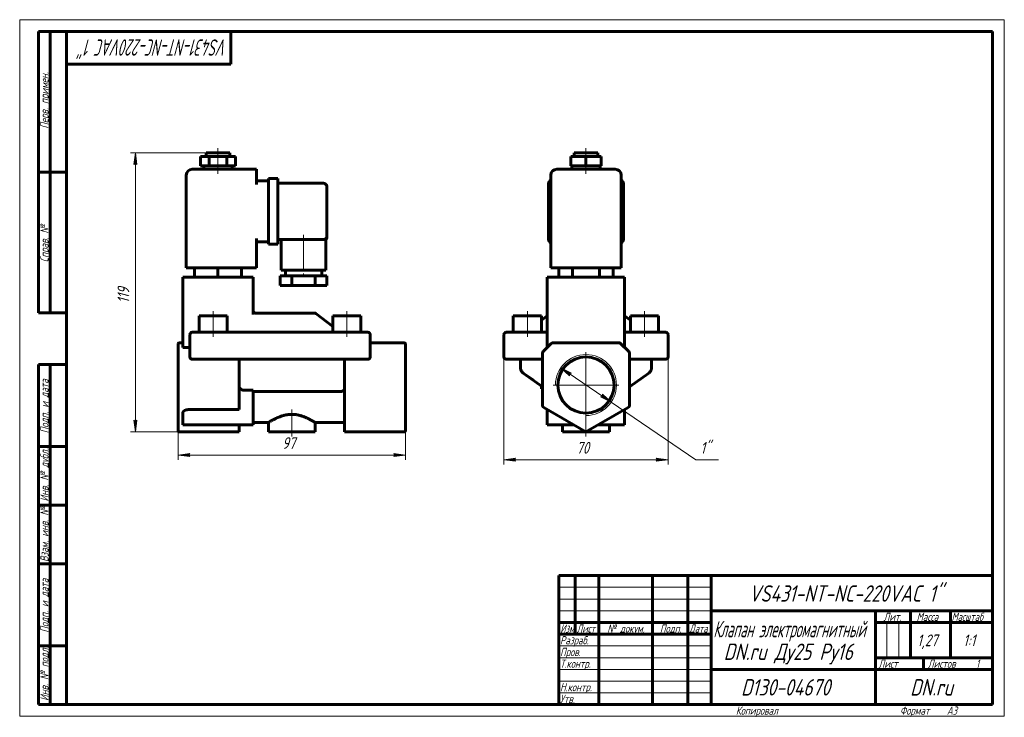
# Model space of a CAD drawing. Header units: millimetres. Extents: x 0 to 420, y 0 to 297.
import ezdxf

# ---------------------------------------------------------------- set-up
doc = ezdxf.new("R2010")
doc.units = ezdxf.units.MM
for name, pattern in [('K5LT_AXLED', [19.5, 15, -1.5, 1.5, -1.5]), ('K5LT_BASIC', [0]), ('K5LT_THIN', [0])]:
    doc.linetypes.add(name, pattern=pattern)
doc.layers.add('Системный слой', color=7, linetype='Continuous')
doc.layers.add('Системный слой (1)', color=251, linetype='Continuous', true_color=0x6c6c6c)
doc.styles.add('KDIMTEXTSTYLE', font='GOST_AU.SHX', dxfattribs={"width": 0.96, "oblique": 15, "height": 5})
doc.styles.add('KTEXTSTYLE', font='GOST_AU.SHX', dxfattribs={"width": 0.96, "height": 5})
doc.dimstyles.new('KDIMSTYLE (1.00)', dxfattribs={"dimtxt": 5, "dimasz": 1, "dimexe": 2, "dimexo": 0, "dimgap": 1, "dimtad": 1, "dimtxsty": 'KDIMTEXTSTYLE', "dimsah": 1, "dimcen": 0, "dimdle": 1, "dimadec": 0, "dimazin": 0, "dimtfac": 0.667, "dimtmove": 0, "dimatfit": 3, "dimfxl": 1, "dimtvp": 1, "dimtolj": 1, "dimtzin": 0, "dimarcsym": 0})

# ---------------------------------------------------------------- blocks, each defined once
blk = doc.blocks.new('U0')
at = {"layer": 'Системный слой (1)', "color": 150, "linetype": 'K5LT_BASIC', "lineweight": 60, "true_color": 0x0080ff}
for q in [(225.06, 167.56), (225.06, 167.55), (225.06, 167.55)]:
    blk.add_line((225.06, 167.55), q, dxfattribs=at)
blk = doc.blocks.new('U1')
at = {"layer": 'Системный слой (1)', "color": 150, "linetype": 'K5LT_BASIC', "lineweight": 60, "true_color": 0x0080ff}
for q in [(258.06, 167.56), (258.06, 167.55), (258.06, 167.55)]:
    blk.add_line((258.06, 167.55), q, dxfattribs=at)
blk = doc.blocks.new('D0')
at = {"layer": 'Системный слой (1)'}
for points in [[(206.56, 109.4), (211.56, 110.06), (211.06, 109.4), (211.56, 108.74)], [(276.56, 109.4), (271.56, 110.06), (272.06, 109.4), (271.56, 108.74)]]:
    blk.add_hatch(color=7, dxfattribs=at).paths.add_polyline_path(points)
at = {"layer": 'Системный слой (1)', "color": 7, "linetype": 'K5LT_THIN', "lineweight": 18}
for p, q in [((206.56, 157.99), (206.56, 107.4)), ((276.56, 157.99), (276.56, 107.4)), ((206.56, 109.4), (211.56, 110.06)), ((211.56, 108.74), (206.56, 109.4)), ((211.56, 110.06), (211.06, 109.4)), ((211.06, 109.4), (211.56, 108.74)), ((272.06, 109.4), (271.56, 110.06)), ((271.56, 110.06), (276.56, 109.4)), ((276.56, 109.4), (271.56, 108.74)), ((271.56, 108.74), (272.06, 109.4))]:
    blk.add_line(p, q, dxfattribs=at)
blk.add_wipeout([(237.47, 110.4), (237.47, 117.78), (245.32, 117.78), (245.32, 110.4)]).dxf.layer = 'Системный слой (1)'
blk.add_line((206.56, 109.4), (276.56, 109.4), dxfattribs=at)
at = {"layer": 'Системный слой (1)', "color": 7, "insert": (237.47, 116.99), "char_height": 5, "attachment_point": 1, "style": 'KTEXTSTYLE'}
blk.add_mtext('\\H5.0;\\W1.000;\\Q15;\\Q15;\\W0.965;70', dxfattribs=at)
blk = doc.blocks.new('KDIMARROW_01')
at = {"layer": 'Системный слой'}
blk.add_hatch(color=0, dxfattribs=at).paths.add_polyline_path([(0, 0), (-5, 0.66), (-4.5, 0), (-5, -0.66)])
at = {"layer": 'Системный слой', "color": 0, "linetype": 'K5LT_THIN', "lineweight": 18}
for p, q in [((-4.5, 0), (-5, 0.66)), ((-5, 0.66), (0, 0)), ((0, 0), (-5, -0.66)), ((-5, -0.66), (-4.5, 0))]:
    blk.add_line(p, q, dxfattribs=at)
at = {"layer": 'Системный слой (1)', "color": 0, "linetype": 'K5LT_THIN', "lineweight": 18}
blk.add_line((67.57, 141.24), (66.57, 141.24), dxfattribs=at)
blk = doc.blocks.new('D1')
at = {"layer": 'Системный слой (1)'}
for points in [[(235.31, 146.28), (230.81, 148.55), (234.57, 145.19), (234.53, 146.02)], [(252.31, 133.93), (248.54, 137.29), (248.59, 136.46), (247.8, 136.2)]]:
    blk.add_hatch(color=7, dxfattribs=at).paths.add_polyline_path(points)
at = {"layer": 'Системный слой (1)', "color": 7, "linetype": 'K5LT_THIN', "lineweight": 18}
for p, q in [((230.81, 148.55), (235.31, 146.28)), ((234.57, 145.19), (230.81, 148.55)), ((230.81, 148.55), (252.31, 133.93)), ((235.31, 146.28), (234.53, 146.02)), ((234.53, 146.02), (234.57, 145.19)), ((247.8, 136.2), (248.59, 136.46)), ((252.31, 133.93), (247.8, 136.2)), ((248.59, 136.46), (248.54, 137.29)), ((248.54, 137.29), (252.31, 133.93))]:
    blk.add_line(p, q, dxfattribs=at)
blk.add_wipeout([(290.39, 110.4), (290.39, 117.78), (295.82, 117.78), (295.82, 110.4)]).dxf.layer = 'Системный слой (1)'
for p, q in [((252.31, 133.93), (288.39, 109.4)), ((288.39, 109.4), (298.04, 109.4))]:
    blk.add_line(p, q, dxfattribs=at)
at = {"layer": 'Системный слой (1)', "color": 7, "insert": (290.39, 116.99), "char_height": 5, "attachment_point": 1, "style": 'KTEXTSTYLE'}
blk.add_mtext('\\H5.0;\\W1.000;\\Q15;\\Q15;\\W0.965;1"', dxfattribs=at)
blk = doc.blocks.new('U2')
at = {"layer": 'Системный слой (1)', "color": 30, "linetype": 'K5LT_AXLED', "lineweight": 18, "true_color": 0xff8000}
for q in [(241.56, 155.24), (227.56, 141.24), (255.56, 141.24), (241.56, 127.24)]:
    blk.add_line((241.56, 141.24), q, dxfattribs=at)
blk = doc.blocks.new('U3')
at = {"layer": 'Системный слой (1)', "color": 150, "linetype": 'K5LT_BASIC', "lineweight": 60, "true_color": 0x0080ff}
for p, q in [((99.57, 125.24), (106.07, 125.24)), ((126.07, 125.24), (138.57, 125.24))]:
    blk.add_line(p, q, dxfattribs=at)
blk = doc.blocks.new('U4')
at = {"layer": 'Системный слой (1)', "color": 150, "linetype": 'K5LT_BASIC', "lineweight": 60, "true_color": 0x0080ff}
for p, q in [((131.07, 204.5), (131.07, 204.64)), ((131.07, 204.36), (131.07, 204.36))]:
    blk.add_line(p, q, dxfattribs=at)
blk = doc.blocks.new('U5')
at = {"layer": 'Системный слой (1)', "color": 150, "linetype": 'K5LT_BASIC', "lineweight": 60, "true_color": 0x0080ff}
for p in [(131.07, 204.74), (131.07, 204.36), (131.07, 204.36)]:
    blk.add_line(p, (131.07, 204.36), dxfattribs=at)
blk = doc.blocks.new('D2')
at = {"layer": 'Системный слой (1)'}
for points in [[(72.07, 111.4), (72.57, 112.06), (67.57, 111.4), (72.57, 110.74)], [(159.57, 110.74), (164.57, 111.4), (159.57, 112.06), (160.07, 111.4)]]:
    blk.add_hatch(color=7, dxfattribs=at).paths.add_polyline_path(points)
at = {"layer": 'Системный слой (1)', "color": 7, "linetype": 'K5LT_THIN', "lineweight": 18}
for p, q in [((67.57, 141.24), (67.57, 109.4)), ((164.57, 132.5), (164.57, 109.4)), ((67.57, 111.4), (72.57, 112.06)), ((72.57, 110.74), (67.57, 111.4)), ((72.57, 112.06), (72.07, 111.4)), ((72.07, 111.4), (72.57, 110.74)), ((160.07, 111.4), (159.57, 112.06)), ((159.57, 112.06), (164.57, 111.4)), ((164.57, 111.4), (159.57, 110.74)), ((159.57, 110.74), (160.07, 111.4))]:
    blk.add_line(p, q, dxfattribs=at)
blk.add_wipeout([(111.98, 112.4), (111.98, 119.78), (119.83, 119.78), (119.83, 112.4)]).dxf.layer = 'Системный слой (1)'
blk.add_line((164.57, 111.4), (67.57, 111.4), dxfattribs=at)
at = {"layer": 'Системный слой (1)', "color": 7, "insert": (111.98, 118.99), "char_height": 5, "attachment_point": 1, "style": 'KTEXTSTYLE'}
blk.add_mtext('\\H5.0;\\W1.000;\\Q15;\\Q15;\\W0.965;97', dxfattribs=at)
blk = doc.blocks.new('D3')
at = {"layer": 'Системный слой (1)'}
for points in [[(49.98, 235.24), (49.33, 240.24), (48.67, 235.24), (49.33, 235.74)], [(49.33, 121.24), (49.98, 126.24), (49.33, 125.74), (48.67, 126.24)]]:
    blk.add_hatch(color=7, dxfattribs=at).paths.add_polyline_path(points)
at = {"layer": 'Системный слой (1)', "color": 7, "linetype": 'K5LT_THIN', "lineweight": 18}
for p, q in [((79.57, 240.24), (47.33, 240.24)), ((48.67, 235.24), (49.33, 240.24)), ((49.33, 240.24), (49.98, 235.24)), ((49.33, 235.74), (48.67, 235.24)), ((49.98, 235.24), (49.33, 235.74)), ((49.33, 121.24), (48.67, 126.24)), ((48.67, 126.24), (49.33, 125.74)), ((49.33, 125.74), (49.98, 126.24)), ((49.98, 126.24), (49.33, 121.24)), ((68.07, 121.24), (47.33, 121.24))]:
    blk.add_line(p, q, dxfattribs=at)
blk.add_wipeout([(48.33, 176.13), (40.94, 176.13), (40.94, 184.99), (48.33, 184.99)]).dxf.layer = 'Системный слой (1)'
blk.add_line((49.33, 121.24), (49.33, 240.24), dxfattribs=at)
at = {"layer": 'Системный слой (1)', "color": 7, "insert": (41.74, 176.13), "char_height": 5, "attachment_point": 1, "rotation": 90, "style": 'KTEXTSTYLE'}
blk.add_mtext('\\H5.0;\\W1.000;\\Q15;\\Q15;\\W0.965;119', dxfattribs=at)
blk = doc.blocks.new('U6')
at = {"color": 7, "linetype": 'K5LT_THIN', "lineweight": 18}
for p, q in [((0, 0), (0, 297)), ((0, 297), (420, 297)), ((420, 297), (420, 0)), ((230, 55), (295, 55)), ((230, 50), (295, 50)), ((230, 45), (295, 45)), ((369.96, 25), (369.96, 40)), ((374.98, 25), (374.98, 40)), ((230, 30), (295, 30)), ((230, 25), (295, 25)), ((230, 20), (295, 20)), ((230, 15), (295, 15)), ((230, 10), (295, 10)), ((420, 0), (0, 0))]:
    blk.add_line(p, q, dxfattribs=at)
at = {"color": 150, "linetype": 'K5LT_BASIC', "lineweight": 60, "true_color": 0x0080ff}
for p, q in [((8, 172), (8, 292)), ((20, 292), (8, 292)), ((13, 172), (13, 292)), ((20, 5), (20, 292)), ((20, 292), (415, 292)), ((90, 292), (90, 278)), ((415, 292), (415, 5)), ((90, 278), (20, 278)), ((20, 232), (8, 232)), ((20, 172), (8, 172)), ((8, 5), (8, 150)), ((20, 150), (8, 150)), ((13, 5), (13, 150)), ((20, 115), (8, 115)), ((20, 90), (8, 90)), ((20, 65), (8, 65)), ((230, 60), (415, 60)), ((230, 5), (230, 60)), ((237, 35), (237, 60)), ((247, 5), (247, 60)), ((270, 5), (270, 60)), ((285, 5), (285, 60)), ((295, 5), (295, 60)), ((295, 45), (415, 45)), ((365, 5), (365, 45)), ((380, 25), (380, 45)), ((397, 25), (397, 45)), ((230, 40), (295, 40)), ((365, 40), (380, 40)), ((380, 40), (415, 40)), ((230, 35), (295, 35)), ((20, 30), (8, 30)), ((365, 25), (415, 25)), ((385.57, 20), (385.57, 25)), ((295, 20), (365, 20)), ((365, 20), (415, 20)), ((20, 5), (8, 5)), ((415, 5), (20, 5))]:
    blk.add_line(p, q, dxfattribs=at)
at = {"color": 7, "attachment_point": 1, "style": 'KTEXTSTYLE'}
for s, insert, char_height, rotation in [('\\H5.0;\\W1.000;\\Q15;\\Q15;\\W0.731;\\H7.00;VS431-NT-NC-220VAC 1"', (88.69, 281.64), 7, 180), ('\\H5.0;\\W1.000;\\Q15;\\Q15;\\W0.965;\\H3.50;Перв. примен.', (8.82, 250.52), 3.5, 90), ('\\H5.0;\\W1.000;\\Q15;\\Q15;\\W0.965;\\H3.50;Справ. №', (8.82, 193.63), 3.5, 90), ('\\H5.0;\\W1.000;\\Q15;\\Q15;\\W0.965;\\H3.50;Подп. и дата', (8.82, 120.66), 3.5, 90), ('\\H5.0;\\W1.000;\\Q15;\\Q15;\\W0.965;\\H3.50;Инв. № дубл.', (8.82, 91.57), 3.5, 90), ('\\H5.0;\\W1.000;\\Q15;\\Q15;\\W0.965;\\H3.50;Взам. инв. №', (8.82, 65.8), 3.5, 90), ('\\H5.0;\\W1.000;\\Q15;\\Q15;\\W0.965;\\H3.50;Подп. и дата', (8.82, 35.66), 3.5, 90), ('\\H5.0;\\W1.000;\\Q15;\\Q15;\\W0.965;\\H3.50;Инв. № подл.', (8.82, 6.57), 3.5, 90)]:
    blk.add_mtext(s, dxfattribs=dict(at, insert=insert, char_height=char_height, rotation=rotation))
for s, insert, char_height in [('\\H5.0;\\W1.000;\\Q15;\\Q15;\\W0.965;\\H7.00;VS431-NT-NC-220VAC 1"', (311.04, 55.86), 7), ('\\H5.0;\\W1.000;\\Q15;\\Q15;\\W0.965;\\H3.50;Лит.', (368.47, 44.18), 3.5), ('\\H5.0;\\W1.000;\\Q15;\\Q15;\\W0.965;\\H3.50;Масса', (382.58, 44.18), 3.5), ('\\H5.0;\\W1.000;\\Q15;\\Q15;\\W0.930;\\H3.50;Масштаб', (397.52, 44.18), 3.5), ('\\H5.0;\\W1.000;\\Q15;\\Q15;\\W0.784;\\H3.50;Изм.', (230.62, 39.18), 3.5), ('\\H5.0;\\W1.000;\\Q15;\\Q15;\\W0.799;\\H3.50;Лист', (237.61, 39.18), 3.5), ('\\H5.0;\\W1.000;\\Q15;\\Q15;\\W0.965;\\H3.50;№ докум.', (250.63, 39.18), 3.5), ('\\H5.0;\\W1.000;\\Q15;\\Q15;\\W0.965;\\H3.50;Подп.', (273.1, 39.18), 3.5), ('\\H5.0;\\W1.000;\\Q15;\\Q15;\\W0.799;\\H3.50;Дата', (285.61, 39.18), 3.5), ('\\H5.0;\\W1.000;\\Q15;\\Q15;\\W0.672;\\H7.00;Клапан электромагнитный', (295.88, 40.69), 7), ('\\H5.0;\\W1.000;\\Q15;\\Q15;\\W0.965;\\H3.50;Разраб.', (230.5, 34.18), 3.5), ('\\H5.0;\\W1.000;\\Q15;\\Q15;\\W0.965;1,27', (382.83, 34.9), 5), ('\\H5.0;\\W1.000;\\Q15;\\Q15;\\W0.965;{\\c16711680;1:1}', (402.44, 34.9), 5), ('\\H5.0;\\W1.000;\\Q15;\\Q15;\\W0.965;\\H7.00;DN.ru Ду25 Ру16', (300.3, 31.02), 7), ('\\H5.0;\\W1.000;\\Q15;\\Q15;\\W0.965;\\H3.50;Пров.', (230.5, 29.18), 3.5), ('\\H5.0;\\W1.000;\\Q15;\\Q15;\\W0.965;\\H3.50;Т.контр.', (230.5, 24.18), 3.5), ('\\H5.0;\\W1.000;\\Q15;\\Q15;\\W0.965;\\H3.50;Лист', (366.32, 24.18), 3.5), ('\\H5.0;\\W1.000;\\Q15;\\Q15;\\W0.965;\\H3.50;Листов', (387.36, 24.18), 3.5), ('\\H5.0;\\W1.000;\\Q15;\\Q15;\\W0.965;\\H3.50;1', (407.91, 24.18), 3.5), ('\\H5.0;\\W1.000;\\Q15;\\Q15;\\W0.965;\\H3.50;Н.контр.', (230.5, 14.18), 3.5), ('\\H5.0;\\W1.000;\\Q15;\\Q15;\\W0.965;\\H7.00;D130-04670', (307.7, 15.86), 7), ('\\H5.0;\\W1.000;\\Q15;\\Q15;\\W0.965;\\H7.00;DN.ru', (379.84, 15.86), 7), ('\\H5.0;\\W1.000;\\Q15;\\Q15;\\W0.965;\\H3.50;Утв.', (230.5, 9.18), 3.5), ('\\H5.0;\\W1.000;\\Q15;\\Q15;\\W0.965;\\H3.50;Копировал', (305.5, 4.18), 3.5), ('\\H5.0;\\W1.000;\\Q15;\\Q15;\\W0.965;\\H3.50;Формат', (375.5, 4.18), 3.5), ('\\H5.0;\\W1.000;\\Q15;\\Q15;\\W0.965;\\H3.50;A3', (395.5, 4.18), 3.5)]:
    blk.add_mtext(s, dxfattribs=dict(at, insert=insert, char_height=char_height))

msp = doc.modelspace()

# ---------------------------------------------------------------- linework, layer by layer
at = {"layer": 'Системный слой (1)', "color": 150, "linetype": 'K5LT_BASIC', "lineweight": 60, "true_color": 0x0080ff}
for p, q in [((79.57, 240.241), (89.57, 240.241)), ((79.57, 238.741), (79.57, 240.241)), ((89.57, 238.741), (89.57, 240.241)), ((236.559, 240.241), (246.559, 240.241)), ((236.559, 238.741), (236.559, 240.241)), ((246.559, 238.741), (246.559, 240.241)), ((77.07, 234.741), (77.07, 238.741)), ((77.07, 238.741), (80.82, 238.741)), ((80.82, 238.741), (88.32, 238.741)), ((80.82, 234.741), (80.82, 238.741)), ((88.32, 238.741), (92.07, 238.741)), ((88.32, 234.741), (88.32, 238.741)), ((92.07, 234.741), (92.07, 238.741)), ((235.064, 238.741), (241.559, 238.741)), ((235.064, 234.741), (235.064, 238.741)), ((241.559, 234.741), (241.559, 238.741)), ((241.559, 238.741), (248.054, 238.741)), ((248.054, 234.741), (248.054, 238.741)), ((101.07, 233.241), (73.57, 233.241)), ((77.07, 234.741), (80.82, 234.741)), ((78.57, 233.241), (78.57, 234.741)), ((80.82, 234.741), (88.32, 234.741)), ((88.32, 234.741), (92.07, 234.741)), ((90.57, 233.241), (90.57, 234.741)), ((101.07, 233.241), (101.07, 230.741)), ((254.059, 233.241), (229.059, 233.241)), ((235.064, 234.741), (241.559, 234.741)), ((235.559, 233.241), (235.559, 234.741)), ((241.559, 234.741), (248.054, 234.741)), ((247.559, 233.241), (247.559, 234.741)), ((71.07, 191.241), (71.07, 230.741)), ((101.07, 226.741), (101.07, 230.741)), ((101.07, 228.241), (106.07, 228.241)), ((106.07, 229.241), (110.07, 229.241)), ((106.07, 226.741), (106.07, 229.241)), ((110.07, 229.241), (110.07, 226.741)), ((110.07, 227.241), (129.57, 227.241)), ((226.559, 191.241), (226.559, 230.741)), ((256.559, 191.241), (256.559, 230.741)), ((106.07, 226.741), (106.07, 203.741)), ((110.07, 226.741), (110.07, 203.741)), ((131.07, 225.741), (131.07, 204.741)), ((225.559, 203.741), (225.559, 226.741)), ((257.559, 226.741), (257.559, 203.741)), ((101.07, 191.241), (101.07, 203.741)), ((101.07, 202.241), (106.07, 202.241)), ((106.07, 201.241), (106.07, 203.741)), ((110.07, 203.741), (110.07, 201.241)), ((110.07, 203.241), (129.57, 203.241)), ((111.57, 203.241), (111.57, 190.241)), ((129.57, 203.241), (130.57, 203.241)), ((130.57, 203.241), (130.57, 190.241)), ((131.07, 204.741), (131.07, 204.359)), ((131.07, 204.359), (131.07, 204.359)), ((131.07, 204.359), (131.07, 204.359)), ((106.07, 201.241), (110.07, 201.241)), ((73.57, 191.241), (71.07, 191.241)), ((73.57, 191.241), (101.07, 191.241)), ((74.57, 191.241), (74.57, 187.241)), ((84.57, 191.241), (84.57, 187.241)), ((94.57, 191.241), (94.57, 187.241)), ((130.57, 190.241), (111.57, 190.241)), ((113.32, 190.241), (113.32, 187.741)), ((128.82, 190.241), (128.82, 187.741)), ((229.059, 191.241), (226.559, 191.241)), ((229.059, 191.241), (254.059, 191.241)), ((230.012, 191.241), (230.012, 187.241)), ((235.785, 191.241), (235.785, 187.241)), ((247.332, 191.241), (247.332, 187.241)), ((253.106, 191.241), (253.106, 187.241)), ((256.559, 191.241), (254.059, 191.241)), ((69.57, 187.241), (69.57, 157.241)), ((97.07, 187.241), (69.57, 187.241)), ((97.07, 187.241), (99.57, 187.241)), ((99.57, 187.241), (99.57, 171.303)), ((111.07, 187.741), (111.07, 183.741)), ((116.07, 187.741), (111.07, 187.741)), ((126.07, 187.741), (116.07, 187.741)), ((116.07, 187.741), (116.07, 183.741)), ((126.07, 187.741), (126.07, 183.741)), ((131.07, 187.741), (126.07, 187.741)), ((131.07, 187.741), (131.07, 183.741)), ((258.059, 187.241), (225.059, 187.241)), ((225.059, 187.241), (225.059, 157.241)), ((258.059, 187.241), (258.059, 157.241)), ((116.07, 183.741), (111.07, 183.741)), ((126.07, 183.741), (116.07, 183.741)), ((131.07, 183.741), (126.07, 183.741)), ((76.57, 170.741), (88.57, 170.741)), ((76.57, 163.741), (76.57, 170.741)), ((88.57, 163.741), (88.57, 170.741)), ((125.732, 171.95), (100.57, 171.95)), ((126.338, 171.746), (133.57, 166.239)), ((133.57, 170.741), (145.57, 170.741)), ((133.57, 163.741), (133.57, 170.741)), ((145.57, 163.741), (145.57, 170.741)), ((210.559, 170.741), (222.559, 170.741)), ((210.559, 163.741), (210.559, 170.741)), ((225.059, 170.808), (222.559, 168.904)), ((222.559, 163.741), (222.559, 170.741)), ((258.059, 170.808), (260.559, 168.904)), ((260.559, 170.741), (272.559, 170.741)), ((260.559, 163.741), (260.559, 170.741)), ((272.559, 163.741), (272.559, 170.741)), ((225.059, 167.558), (225.059, 167.563)), ((258.059, 167.558), (258.059, 167.563)), ((72.57, 162.741), (72.57, 153.241)), ((73.57, 163.741), (75.57, 163.741)), ((146.57, 163.741), (75.57, 163.741)), ((146.57, 163.741), (148.57, 163.741)), ((149.57, 153.241), (149.57, 162.741)), ((206.559, 162.741), (206.559, 153.241)), ((207.559, 163.741), (209.559, 163.741)), ((209.559, 163.741), (225.059, 163.741)), ((258.059, 163.741), (273.559, 163.741)), ((273.559, 163.741), (275.559, 163.741)), ((276.559, 162.741), (276.559, 153.241)), ((67.57, 158.594), (67.57, 158.741)), ((67.57, 155.18), (67.57, 158.594)), ((69.57, 159.241), (68.07, 159.241)), ((69.57, 157.241), (72.57, 157.241)), ((149.57, 159.241), (164.07, 159.241)), ((164.57, 158.741), (164.57, 158.594)), ((164.57, 155.18), (164.57, 158.594)), ((226.766, 158.948), (223.352, 155.534)), ((255.645, 159.241), (227.473, 159.241)), ((259.766, 155.534), (256.352, 158.948)), ((67.57, 154.826), (67.57, 155.18)), ((67.57, 132.499), (67.57, 154.826)), ((75.57, 152.241), (73.57, 152.241)), ((75.57, 152.241), (146.57, 152.241)), ((93.57, 132.499), (93.57, 152.241)), ((138.57, 132.499), (138.57, 152.241)), ((148.57, 152.241), (146.57, 152.241)), ((164.57, 155.18), (164.57, 154.826)), ((164.57, 132.499), (164.57, 154.826)), ((209.559, 152.241), (207.559, 152.241)), ((209.559, 152.241), (223.059, 152.241)), ((213.559, 152.241), (213.559, 148.758)), ((223.059, 154.826), (223.059, 132.499)), ((260.059, 132.499), (260.059, 154.826)), ((260.059, 152.241), (273.559, 152.241)), ((269.559, 152.241), (269.559, 148.758)), ((275.559, 152.241), (273.559, 152.241)), ((223.059, 140.437), (214.817, 146.316)), ((214.817, 146.316), (219.105, 143.257)), ((268.301, 146.316), (260.059, 140.437)), ((95.89, 139.01), (99.57, 139.01)), ((99.57, 139.01), (99.57, 124.241)), ((222.559, 140.685), (222.559, 140.793)), ((222.559, 139.685), (222.559, 140.685)), ((222.711, 140.685), (222.559, 140.685)), ((223.059, 139.685), (222.559, 139.685)), ((99.57, 138.482), (136.769, 138.482)), ((67.57, 132.066), (67.57, 132.499)), ((67.57, 121.818), (67.57, 132.066)), ((93.57, 130.767), (72.07, 130.767)), ((93.57, 132.499), (93.57, 131.633)), ((93.57, 130.767), (93.57, 131.633)), ((138.57, 131.633), (138.57, 132.499)), ((138.57, 121.241), (138.57, 131.633)), ((164.57, 132.499), (164.57, 132.066)), ((164.57, 121.818), (164.57, 132.066)), ((223.559, 131.633), (241.559, 121.241)), ((225.059, 130.767), (225.059, 124.241)), ((241.559, 121.241), (259.559, 131.633)), ((258.059, 130.767), (258.059, 124.241)), ((69.57, 129.324), (69.57, 124.241)), ((72.07, 124.241), (69.57, 124.241)), ((99.57, 124.241), (72.07, 124.241)), ((93.57, 121.241), (93.57, 124.241)), ((106.07, 125.241), (106.07, 121.241)), ((126.07, 125.241), (126.07, 121.241)), ((227.559, 124.241), (225.059, 124.241)), ((236.363, 124.241), (227.559, 124.241)), ((231.559, 124.241), (231.559, 121.241)), ((241.559, 121.241), (241.559, 121.818)), ((255.559, 124.241), (246.755, 124.241)), ((251.559, 124.241), (251.559, 121.241)), ((258.059, 124.241), (255.559, 124.241)), ((93.57, 121.241), (68.07, 121.241)), ((126.07, 121.241), (106.07, 121.241)), ((138.57, 121.241), (164.07, 121.241)), ((251.559, 121.241), (231.559, 121.241))]:
    msp.add_line(p, q, dxfattribs=at)
at = {"layer": 'Системный слой (1)', "color": 30, "linetype": 'K5LT_AXLED', "lineweight": 18, "true_color": 0xff8000}
for p, q in [((84.57, 236.741), (84.57, 242.241)), ((241.559, 236.741), (241.559, 242.241)), ((84.57, 231.241), (84.57, 236.741)), ((241.559, 231.241), (241.559, 236.741)), ((121.07, 205.241), (121.07, 185.741)), ((82.57, 161.741), (82.57, 172.741)), ((139.57, 161.741), (139.57, 172.741)), ((216.559, 161.741), (216.559, 172.741)), ((266.559, 161.741), (266.559, 172.741))]:
    msp.add_line(p, q, dxfattribs=at)
at = {"layer": 'Системный слой (1)', "color": 150, "linetype": 'K5LT_BASIC', "lineweight": 60, "true_color": 0x0080ff}
msp.add_circle((241.559, 141.241), 12, dxfattribs=at)
for centre, radius, start, end in [((73.57, 230.741), 2.5, 90, 180), ((229.059, 230.741), 2.5, 90, 180), ((254.059, 230.741), 2.5, 0, 90), ((129.57, 225.741), 1.5, 0, 90), ((228.059, 226.741), 2.5, 126.8699, 180), ((255.059, 226.741), 2.5, 0, 53.1301), ((129.57, 204.741), 1.5, 270, 0), ((129.57, 204.741), 1.5, 270.44711, 0), ((129.57, 204.359), 1.5, 311.81031, 0), ((228.059, 203.741), 2.5, 180, 233.1301), ((255.059, 203.741), 2.5, 306.8699, 0), ((100.57, 172.95), 1, 180, 270), ((125.732, 170.95), 1, 52.70853, 90), ((73.57, 162.741), 1, 90, 180), ((148.57, 162.741), 1, 0, 90), ((207.559, 162.741), 1, 90, 180), ((275.559, 162.741), 1, 0, 90), ((68.07, 158.741), 0.5, 90, 180), ((164.07, 158.741), 0.5, 0, 90), ((224.059, 154.826), 1, 135, 180), ((227.473, 158.241), 1, 90, 135), ((255.645, 158.241), 1, 45, 90), ((259.059, 154.826), 1, 0, 45), ((73.57, 153.241), 1, 180, 270), ((148.57, 153.241), 1, 270, 0), ((207.559, 153.241), 1, 180, 270), ((275.559, 153.241), 1, 270, 0), ((224.059, 132.499), 1, 180, 240), ((259.059, 132.499), 1, 300, 0)]:
    msp.add_arc(centre, radius, start, end, dxfattribs=at)
at = {"layer": 'Системный слой (1)', "color": 7, "linetype": 'K5LT_THIN', "lineweight": 18}
msp.add_arc((241.559, 141.241), 13, 270, 180, dxfattribs=at)
at = {"layer": 'Системный слой (1)', "color": 150, "linetype": 'K5LT_BASIC', "lineweight": 60, "true_color": 0x0080ff}
for points, knots in [([(131.07, 204.359), (131.07, 204.358), (131.07, 204.358), (131.07, 204.353), (131.07, 204.35), (131.069, 204.341), (131.069, 204.336), (131.069, 204.321), (131.069, 204.312), (131.068, 204.282), (131.067, 204.263), (131.062, 204.205), (131.058, 204.166), (131.041, 204.062), (131.027, 203.997), (130.989, 203.869), (130.966, 203.806), (130.911, 203.684), (130.879, 203.625), (130.809, 203.511), (130.77, 203.457), (130.722, 203.399), (130.718, 203.393), (130.699, 203.372), (130.686, 203.357), (130.662, 203.33), (130.651, 203.319), (130.631, 203.298), (130.622, 203.29), (130.606, 203.274), (130.599, 203.267), (130.584, 203.254), (130.577, 203.247), (130.57, 203.241)], [0.0047483, 0.0047483, 0.0047483, 0.0047483, 0.0189931, 0.0189931, 0.1590787, 0.1590787, 0.3324021, 0.3324021, 0.6790491, 0.6790491, 1.372343, 1.372343, 2.7589308, 2.7589308, 5.124437, 5.124437, 7.509409, 7.509409, 9.8986523, 9.8986523, 12.2816114, 12.2816114, 12.5561389, 12.5561389, 13.2771072, 13.2771072, 13.8449686, 13.8449686, 14.2922372, 14.2922372, 14.6445226, 14.6445226, 14.996808, 14.996808, 14.996808, 14.996808]), ([(131.07, 204.359), (131.07, 204.359), (131.07, 204.359), (131.07, 204.358), (131.07, 204.357), (131.07, 204.353), (131.07, 204.349), (131.069, 204.34), (131.069, 204.334), (131.069, 204.318), (131.069, 204.307), (131.068, 204.296), (131.068, 204.295), (131.067, 204.273), (131.066, 204.252), (131.06, 204.188), (131.055, 204.146), (131.036, 204.038), (131.021, 203.973), (130.981, 203.846), (130.956, 203.783), (130.899, 203.662), (130.867, 203.603), (130.794, 203.49), (130.754, 203.436), (130.67, 203.337), (130.626, 203.292), (130.579, 203.249)], [0.0107628, 0.0107628, 0.0107628, 0.0107628, 0.0110125, 0.0110125, 0.0322883, 0.0322883, 0.1716786, 0.1716786, 0.3648827, 0.3648827, 0.7512909, 0.7512909, 0.7851429, 0.7851429, 1.5241073, 1.5241073, 3.0589774, 3.0589774, 5.4290278, 5.4290278, 7.8162344, 7.8162344, 10.2067569, 10.2067569, 12.5891959, 12.5891959, 14.8465543, 14.8465543, 14.8465543, 14.8465543]), ([(131.07, 204.359), (131.07, 204.352), (131.069, 204.345), (131.069, 204.33), (131.069, 204.322), (131.069, 204.307), (131.068, 204.299), (131.068, 204.283), (131.067, 204.275), (131.066, 204.259), (131.066, 204.25), (131.065, 204.241)], [0, 0, 0, 0, 0.8807643, 0.8807643, 1.8807643, 1.8807643, 2.8807643, 2.8807643, 3.8807643, 3.8807643, 5, 5, 5, 5]), ([(131.07, 204.359), (131.07, 204.352), (131.069, 204.345), (131.069, 204.33), (131.069, 204.322), (131.069, 204.306), (131.068, 204.299), (131.068, 204.283), (131.067, 204.275), (131.066, 204.258), (131.066, 204.25), (131.065, 204.241)], [0, 0, 0, 0, 0.8760259, 0.8760259, 1.8760259, 1.8760259, 2.8760259, 2.8760259, 3.8760259, 3.8760259, 5, 5, 5, 5]), ([(214.817, 146.316), (214.816, 146.316), (214.815, 146.317), (214.812, 146.319), (214.809, 146.321), (214.802, 146.326), (214.798, 146.329), (214.784, 146.339), (214.776, 146.345), (214.749, 146.365), (214.732, 146.378), (214.68, 146.419), (214.647, 146.446), (214.547, 146.531), (214.483, 146.59), (214.328, 146.747), (214.241, 146.849), (214.08, 147.064), (214.006, 147.177), (213.874, 147.413), (213.816, 147.535), (213.717, 147.787), (213.676, 147.916), (213.612, 148.178), (213.589, 148.311), (213.565, 148.544), (213.559, 148.645), (213.559, 148.749), (213.559, 148.754), (213.559, 148.758)], [0.0064229, 0.0064229, 0.0064229, 0.0064229, 0.0256916, 0.0256916, 0.0900783, 0.0900783, 0.1994252, 0.1994252, 0.4181192, 0.4181192, 0.855507, 0.855507, 1.7238599, 1.7238599, 3.4605655, 3.4605655, 6.1310511, 6.1310511, 8.8221797, 8.8221797, 11.5246771, 11.5246771, 14.2239164, 14.2239164, 16.904994, 16.904994, 18.9098373, 18.9098373, 18.9963665, 18.9963665, 18.9963665, 18.9963665]), ([(268.301, 146.316), (268.302, 146.316), (268.303, 146.317), (268.306, 146.319), (268.308, 146.321), (268.315, 146.326), (268.32, 146.329), (268.333, 146.339), (268.341, 146.345), (268.367, 146.364), (268.385, 146.377), (268.435, 146.417), (268.468, 146.444), (268.566, 146.527), (268.629, 146.585), (268.783, 146.74), (268.871, 146.841), (269.033, 147.056), (269.107, 147.169), (269.239, 147.404), (269.298, 147.526), (269.398, 147.778), (269.439, 147.907), (269.504, 148.169), (269.527, 148.301), (269.553, 148.538), (269.558, 148.641), (269.559, 148.749), (269.559, 148.754), (269.559, 148.758)], [0.0061296, 0.0061296, 0.0061296, 0.0061296, 0.0245184, 0.0245184, 0.0889294, 0.0889294, 0.1962477, 0.1962477, 0.4108843, 0.4108843, 0.8401573, 0.8401573, 1.6925739, 1.6925739, 3.397407, 3.397407, 6.067153, 6.067153, 8.7582447, 8.7582447, 11.4605611, 11.4605611, 14.1603181, 14.1603181, 16.8417749, 16.8417749, 18.9098348, 18.9098348, 18.9963629, 18.9963629, 18.9963629, 18.9963629]), ([(214.817, 146.316), (214.817, 146.316), (214.817, 146.316), (214.817, 146.316), (214.817, 146.316), (214.816, 146.316), (214.816, 146.316), (214.816, 146.316), (214.816, 146.316), (214.815, 146.317), (214.815, 146.317), (214.813, 146.318), (214.812, 146.319), (214.809, 146.321), (214.808, 146.322), (214.802, 146.326), (214.798, 146.329), (214.79, 146.335), (214.784, 146.339), (214.774, 146.347), (214.769, 146.351), (214.755, 146.361), (214.747, 146.367), (214.739, 146.373)], [0.0021694, 0.0021694, 0.0021694, 0.0021694, 0.0086775, 0.0086775, 0.0246521, 0.0246521, 0.0558123, 0.0558123, 0.1181327, 0.1181327, 0.2427735, 0.2427735, 0.4898857, 0.4898857, 0.9819407, 0.9819407, 1.9638815, 1.9638815, 3.3638815, 3.3638815, 4.7638815, 4.7638815, 7, 7, 7, 7]), ([(268.301, 146.316), (268.303, 146.317), (268.305, 146.318), (268.309, 146.321), (268.311, 146.323), (268.318, 146.328), (268.322, 146.331), (268.332, 146.338), (268.337, 146.342), (268.347, 146.349), (268.352, 146.353), (268.365, 146.362), (268.372, 146.368), (268.379, 146.373)], [0, 0, 0, 0, 0.4857617, 0.4857617, 1.133444, 1.133444, 2.266888, 2.266888, 3.666888, 3.666888, 5.066888, 5.066888, 7, 7, 7, 7]), ([(95.89, 139.01), (95.863, 139.01), (95.815, 139.011), (95.759, 139.013), (95.705, 139.015), (95.643, 139.019), (95.562, 139.027), (95.502, 139.034), (95.449, 139.041), (95.398, 139.049), (95.328, 139.061), (95.253, 139.077), (95.179, 139.094), (95.107, 139.113), (95.038, 139.134), (94.97, 139.156), (94.905, 139.179), (94.843, 139.204), (94.783, 139.229), (94.725, 139.256), (94.669, 139.283), (94.615, 139.311), (94.564, 139.34), (94.514, 139.37), (94.466, 139.4), (94.42, 139.431), (94.371, 139.466), (94.326, 139.499), (94.289, 139.529), (94.252, 139.558), (94.214, 139.592), (94.17, 139.631), (94.132, 139.668), (94.094, 139.706), (94.058, 139.745), (94.022, 139.785), (93.987, 139.826), (93.952, 139.868), (93.919, 139.912), (93.886, 139.957), (93.854, 140.004), (93.822, 140.052), (93.792, 140.102), (93.762, 140.152), (93.734, 140.205), (93.707, 140.258), (93.68, 140.313), (93.656, 140.369), (93.632, 140.426), (93.61, 140.484), (93.593, 140.53), (93.58, 140.57), (93.573, 140.59), (93.57, 140.602)], [0, 0, 0, 0, 0.0276237, 0.0476922, 0.0549695, 0.0820584, 0.1087424, 0.1352476, 0.1422737, 0.1612645, 0.186962, 0.2122101, 0.2373243, 0.2618283, 0.2858657, 0.3091144, 0.3320459, 0.3541428, 0.3757192, 0.3965796, 0.4172418, 0.4372833, 0.456906, 0.4758739, 0.4946182, 0.5128619, 0.5308353, 0.5543578, 0.5681853, 0.5778084, 0.6011883, 0.6186873, 0.6361964, 0.6537743, 0.6714124, 0.6891597, 0.7069574, 0.7249851, 0.7431919, 0.7617068, 0.780349, 0.7993335, 0.8185343, 0.8380263, 0.8576056, 0.8774391, 0.8974485, 0.9177179, 0.9380637, 0.9585958, 0.9792382, 0.9868153, 1, 1, 1, 1]), ([(136.769, 138.482), (136.785, 138.482), (136.816, 138.483), (136.862, 138.484), (136.909, 138.486), (136.955, 138.489), (137.001, 138.492), (137.047, 138.497), (137.093, 138.502), (137.139, 138.508), (137.185, 138.515), (137.231, 138.523), (137.276, 138.532), (137.322, 138.542), (137.368, 138.554), (137.414, 138.566), (137.46, 138.579), (137.506, 138.593), (137.554, 138.609), (137.604, 138.628), (137.666, 138.652), (137.737, 138.683), (137.814, 138.721), (137.881, 138.757), (137.937, 138.79), (137.985, 138.82), (138.037, 138.855), (138.097, 138.898), (138.158, 138.946), (138.213, 138.993), (138.255, 139.031), (138.288, 139.062), (138.317, 139.091), (138.348, 139.123), (138.383, 139.16), (138.422, 139.205), (138.464, 139.254), (138.499, 139.299), (138.527, 139.337), (138.55, 139.368), (138.563, 139.388), (138.57, 139.397)], [0, 0, 0, 0, 0.0220833, 0.044104, 0.0660751, 0.0879896, 0.1098869, 0.1317914, 0.1537101, 0.1756373, 0.1975675, 0.2195839, 0.2416838, 0.2639454, 0.2862829, 0.3088336, 0.3315268, 0.3544323, 0.3774152, 0.4030703, 0.4313241, 0.4722508, 0.5129881, 0.5535012, 0.5808703, 0.6054523, 0.6342215, 0.6695123, 0.7111693, 0.745181, 0.7719621, 0.7914467, 0.8107177, 0.8313677, 0.8536022, 0.8848223, 0.9155257, 0.9456951, 0.9658819, 0.9839888, 1, 1, 1, 1]), ([(126.07, 125.241), (126.069, 125.241), (126.063, 125.245), (126.032, 125.264), (125.981, 125.296), (125.91, 125.34), (125.81, 125.401), (125.672, 125.486), (125.488, 125.598), (125.287, 125.718), (125.079, 125.841), (124.868, 125.963), (124.635, 126.096), (124.38, 126.239), (124.106, 126.389), (123.815, 126.544), (123.51, 126.703), (123.195, 126.862), (122.873, 127.019), (122.511, 127.189), (122.095, 127.375), (121.608, 127.58), (121.061, 127.794), (120.458, 128.007), (119.807, 128.209), (119.156, 128.38), (118.526, 128.516), (117.938, 128.616), (117.374, 128.687), (116.827, 128.732), (116.393, 128.748), (116.039, 128.752), (115.735, 128.748), (115.376, 128.733), (114.949, 128.703), (114.431, 128.648), (113.82, 128.555), (113.207, 128.431), (112.68, 128.301), (112.236, 128.177), (111.781, 128.038), (111.209, 127.843), (110.471, 127.56), (109.683, 127.219), (108.987, 126.886), (108.472, 126.623), (108.084, 126.417), (107.731, 126.224), (107.377, 126.024), (107.033, 125.825), (106.765, 125.666), (106.565, 125.546), (106.407, 125.45), (106.272, 125.367), (106.165, 125.3), (106.101, 125.26), (106.074, 125.243), (106.07, 125.241), (106.07, 125.241)], [0, 0, 0, 0, 0.0070067, 0.01399817, 0.02097534, 0.02792852, 0.03487291, 0.04417451, 0.05354099, 0.06297295, 0.07022282, 0.07759217, 0.08516377, 0.09281946, 0.10055416, 0.10828383, 0.11592364, 0.1234808, 0.13080381, 0.13797451, 0.14721482, 0.15696855, 0.16723985, 0.178675, 0.19011391, 0.20155542, 0.21167355, 0.22110655, 0.22985098, 0.23833951, 0.24664837, 0.24998818, 0.25475995, 0.26071121, 0.26664055, 0.2746691, 0.28508371, 0.29576897, 0.30461585, 0.31152716, 0.31861269, 0.32851219, 0.34259696, 0.36061, 0.37660809, 0.38904728, 0.39805231, 0.40692457, 0.41866725, 0.43050029, 0.44242363, 0.45083427, 0.45864512, 0.46827561, 0.47791637, 0.48756871, 0.49480763, 0.49998969, 0.49998969, 0.49998969, 0.49998969])]:
    msp.add_open_spline(points, degree=3, knots=knots, dxfattribs=at)
for points in [[(69.57, 129.324), (69.57, 130.169), (70.605, 130.767), (72.07, 130.767)], [(68.07, 121.241), (67.777, 121.241), (67.57, 121.48), (67.57, 121.818)], [(164.07, 121.241), (164.362, 121.241), (164.57, 121.48), (164.57, 121.818)]]:
    msp.add_rational_spline(points, [1, 0.804737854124, 0.804737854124, 1], degree=3, dxfattribs=at)

# ---------------------------------------------------------------- block references
at = {"layer": 'Системный слой (1)'}
for name in ['U5', 'U4', 'U0', 'U1', 'U3']:
    msp.add_blockref(name, (0, 0), dxfattribs=at)

# ---------------------------------------------------------------- next in the draw order: dimensions: what is measured, and where the dimension line sits
at = {"layer": 'Системный слой (1)', "color": 7}
for base, p1, p2, text, picture, middle in [((206.559, 109.402), (276.559, 157.991), (206.559, 157.991), '\\H5.0;\\W0.965;\\Q15;\\H5.0;\\W0.965;\\Q15;\\Q15;70', 'D0', (241.559, 109.402)), ((164.57, 111.402), (67.57, 141.241), (164.57, 132.499), '\\H5.0;\\W0.965;\\Q15;\\H5.0;\\W0.965;\\Q15;\\Q15;97', 'D2', (116.07, 111.402))]:
    dim = msp.add_linear_dim(base=base, p1=p1, p2=p2, text=text, dimstyle='KDIMSTYLE (1.00)', override={"dimexo": 0, "dimblk1": 'KDIMARROW_01', "dimblk2": 'KDIMARROW_01', "dimse1": 0, "dimse2": 0, "dimclrt": 7, "dimtolj": 1}, dxfattribs=at)
    dim.commit()
    dim.dimension.update_dxf_attribs({"geometry": picture, "text_midpoint": middle, "dimtype": 160})

# ---------------------------------------------------------------- next in the draw order: linework, layer by layer
at = {"layer": 'Системный слой (1)', "color": 30, "linetype": 'K5LT_AXLED', "lineweight": 18, "true_color": 0xff8000}
msp.add_line((116.07, 130.751), (116.07, 119.241), dxfattribs=at)

# ---------------------------------------------------------------- next in the draw order: dimensions: what is measured, and where the dimension line sits
at = {"layer": 'Системный слой (1)', "color": 7}
dim = msp.add_linear_dim(base=(49.325, 121.241), p1=(79.57, 240.241), p2=(68.07, 121.241), angle=90, text='\\H5.0;\\W0.965;\\Q15;\\H5.0;\\W0.965;\\Q15;\\Q15;119', dimstyle='KDIMSTYLE (1.00)', override={"dimexo": 0, "dimblk1": 'KDIMARROW_01', "dimblk2": 'KDIMARROW_01', "dimse1": 0, "dimse2": 0, "dimclrt": 7, "dimtolj": 1}, dxfattribs=at)
dim.commit()
dim.dimension.update_dxf_attribs({"geometry": 'D3', "text_midpoint": (49.325, 180.741), "dimtype": 160})
dim = msp.add_diameter_dim_2p(p1=(230.808, 148.55), p2=(252.31, 133.931), text='\\H5.0;\\W0.965;\\Q15;\\H5.0;\\W0.965;\\Q15;\\Q15;1"', dimstyle='KDIMSTYLE (1.00)', override={"dimtih": 1, "dimtoh": 1, "dimblk1": 'KDIMARROW_01', "dimblk2": 'KDIMARROW_01', "dimclrt": 7, "dimtmove": 1, "dimatfit": 2, "dimtolj": 1}, dxfattribs=at)
dim.commit()
dim.dimension.update_dxf_attribs({"geometry": 'D1', "text_midpoint": (290.388, 109.402), "dimtype": 163})

# ---------------------------------------------------------------- next in the draw order: linework, layer by layer
at = {"layer": 'Системный слой (1)', "color": 30, "linetype": 'K5LT_AXLED', "lineweight": 18, "true_color": 0xff8000}
msp.add_line((241.559, 119.241), (241.559, 130.751), dxfattribs=at)

# ---------------------------------------------------------------- next in the draw order: block references
msp.add_blockref('U6', (0, 0))
at = {"layer": 'Системный слой (1)'}
msp.add_blockref('U2', (0, 0), dxfattribs=at)

doc.saveas('drawing.dxf')
